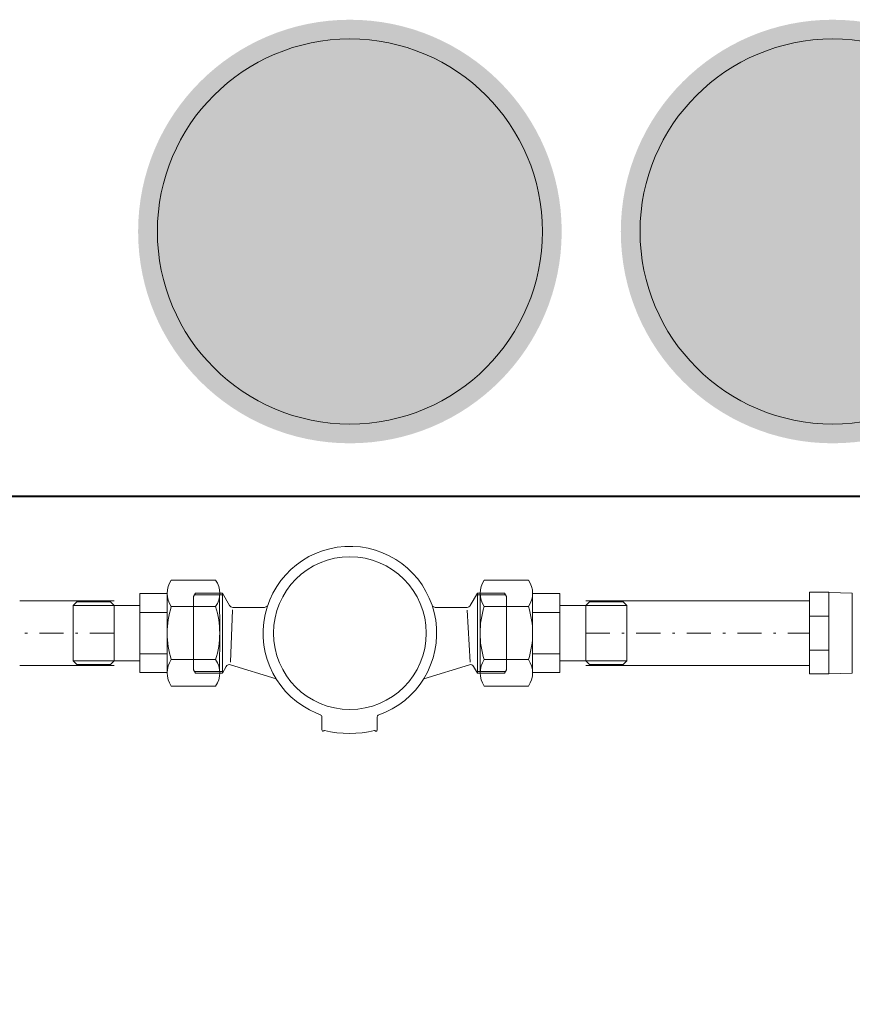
# Model space of a CAD drawing. Header units: millimetres. Extents: x -368 to 1732, y 4913 to 6398.
# Tile 10 of 24: x 846 to 881, y 5894 to 5935. Entities that reach past the tile are written whole.
import ezdxf
from ezdxf.enums import TextEntityAlignment as Align

# ---------------------------------------------------------------- set-up
doc = ezdxf.new("R2010")
doc.units = ezdxf.units.MM
for name, pattern in [('ACAD_ISO08W100', [36, 24, -3, 6, -3]), ('DASHDOT2', [0.5, 0.25, -0.125, 0, -0.125]), ('DASHED', [0.75, 0.5, -0.25])]:
    doc.linetypes.add(name, pattern=pattern)
for name, color, linetype, lineweight in [('-- CO_opis', 11, 'Continuous', 0), ('-- CO_rury', 11, 'Continuous', 9), ('_NOŚNE', 73, 'Continuous', 40), ('PRZERYWANA', 50, 'DASHED', 15)]:
    doc.layers.add(name, color=color, linetype=linetype, lineweight=lineweight)
doc.styles.add('A', font='arial.ttf', dxfattribs={"width": 0.9})

# ---------------------------------------------------------------- blocks, each defined once
blk = doc.blocks.new('-- NR_22')
h = blk.add_hatch(color=251)
edge = h.paths.add_edge_path()
edge.add_arc((0, 30), 22, 0, 360)
at = {"color": 50}
blk.add_circle((0, 30), 20, dxfattribs=at)
at = {"style": 'A', "width": 0.9, "flags": 12}
blk.add_attdef('22', text='', height=22, dxfattribs=at).set_placement((0, 30, 0.11), align=Align.MIDDLE_CENTER)
blk = doc.blocks.new('*U509')
at = {"color": 0, "ltscale": 10}
for p, q in [((449.57, 13.45), (542.57, 13.45)), ((449.57, -13.45), (542.57, -13.45))]:
    blk.add_line(p, q, dxfattribs=at)
at = {"color": 50, "linetype": 'DASHDOT2', "ltscale": 40}
blk.add_line((449.57, 0), (542.57, 0), dxfattribs=at)
blk = doc.blocks.new('*U510')
at = {"color": 0, "ltscale": 10}
for p, q in [((449.57, 13.45), (488.77, 13.45)), ((449.57, -13.45), (488.77, -13.45))]:
    blk.add_line(p, q, dxfattribs=at)
at = {"color": 50, "linetype": 'DASHDOT2', "ltscale": 40}
blk.add_line((449.57, 0), (488.77, 0), dxfattribs=at)
blk = doc.blocks.new('-- VIEGA_ZŁR 1')
at = {"color": 50}
for p, q in [((17.75, 7.04), (9.75, 7.04)), ((17.75, -7.04), (9.75, -7.04))]:
    blk.add_line(p, q, dxfattribs=at)
blk.add_lwpolyline([(9.75, -16.91), (9.75, 16.91), (0, 16.6), (0, -16.6)], close=True, dxfattribs=at)
at = {"color": 11}
blk.add_lwpolyline([(17.75, 16.99), (17.75, -17.01), (9.75, -16.99), (9.75, 17.01)], close=True, dxfattribs=at)
blk = doc.blocks.new('*U629')
blk.add_blockref('-- VIEGA_ZŁR 1', (0, 0))
blk = doc.blocks.new('-- łącznik DN20')
at = {"color": 2, "lineweight": 0}
for p, q in [((20.11, 22), (1.7, 22)), ((21.82, 0), (21.82, 16.5)), ((33.2, 16.42), (21.82, 16.42)), ((33.2, 11.5), (33.2, 16.42)), ((0, 0), (0.03, 15.75)), ((43.91, 11.5), (45.41, 13)), ((59.41, 13), (45.41, 13)), ((60.91, 11.5), (59.41, 13)), ((1.7, 11), (20.11, 11)), ((33.2, 8.59), (21.82, 8.59)), ((43.91, 11.5), (33.2, 11.5)), ((33.2, 11.5), (33.2, 0)), ((43.91, 11.5), (43.91, 11.5)), ((43.91, 11.5), (43.91, 0)), ((43.91, 11.5), (60.91, 11.5)), ((60.91, 0), (60.91, 11.5)), ((0, 0), (0.03, -15.75)), ((21.82, 0), (21.82, -16.5)), ((33.2, -11.5), (33.2, 0)), ((43.91, -11.5), (43.91, 0)), ((60.91, 0), (60.91, -11.5)), ((1.7, -11), (20.11, -11)), ((33.2, -8.59), (21.82, -8.59)), ((43.91, -11.5), (33.2, -11.5)), ((33.2, -11.5), (33.2, -16.42)), ((43.91, -11.5), (45.41, -13)), ((43.91, -11.5), (43.91, -11.5)), ((43.91, -11.5), (60.91, -11.5)), ((60.91, -11.5), (59.41, -13)), ((59.41, -13), (45.41, -13)), ((33.2, -16.42), (21.82, -16.42)), ((20.11, -22), (1.7, -22))]:
    blk.add_line(p, q, dxfattribs=at)
for centre, radius, start, end in [((9.73, 16.5), 9.73, 145.5615, 214.4385), ((12.09, 16.5), 9.73, 325.5615, 34.4385), ((36.35, 0), 36.35, 162.383, 197.617), ((-14.53, 0), 36.35, 342.383, 17.617), ((9.73, -16.5), 9.73, 145.5615, 214.4385), ((12.09, -16.5), 9.73, 325.5615, 34.4385)]:
    blk.add_arc(centre, radius, start, end, dxfattribs=at)
blk = doc.blocks.new('-- JS90 2.5-G1_SMART DN20 Apator Powogaz+łącznik_rz')
at = {"color": 11}
for p, q in [((5.08, 1.662), (5, 1.524)), ((5.08, 1.662), (6.2, 1.662)), ((6.2, 1.662), (6.2, -1.662)), ((6.2, 1.662), (6.499, 1.144)), ((16.8, 1.662), (16.501, 1.144)), ((16.8, 1.662), (16.8, -1.662)), ((17.92, 1.662), (16.8, 1.662)), ((17.92, 1.662), (18, 1.524)), ((5, -1.524), (5, 1.524)), ((18, -1.524), (18, 1.524)), ((6.629, 1.069), (7.958, 1.069)), ((7.958, 1.069), (8.08, 1.139)), ((15.042, 1.069), (14.921, 1.138)), ((16.371, 1.069), (15.042, 1.069)), ((5.08, -1.662), (5, -1.524)), ((6.2, -1.662), (6.36, -1.384)), ((8.434, -1.897), (6.534, -1.316)), ((14.566, -1.897), (16.466, -1.316)), ((16.8, -1.662), (16.64, -1.384)), ((17.92, -1.662), (18, -1.524)), ((5.08, -1.662), (6.2, -1.662)), ((17.92, -1.662), (16.8, -1.662))]:
    blk.add_line(p, q, dxfattribs=at)
at = {"color": 50}
for p, q in [((5.037, 1.588), (6.243, 1.588)), ((17.963, 1.588), (16.757, 1.588)), ((6.625, 0.963), (6.539, -1.202)), ((16.377, 0.955), (16.504, -1.211)), ((5.037, -1.589), (6.243, -1.589)), ((17.963, -1.589), (16.757, -1.589))]:
    blk.add_line(p, q, dxfattribs=at)
at = {"linetype": 'Continuous', "lineweight": 0}
for p, q in [((10.108, -3.325), (10.272, -3.394)), ((10.333, -3.486), (10.333, -4.023)), ((12.633, -3.489), (12.633, -3.898)), ((12.633, -3.898), (12.633, -4.026))]:
    blk.add_line(p, q, dxfattribs=at)
at = {"color": 50}
blk.add_circle((11.5, 0), 3.175, dxfattribs=at)
at = {"linetype": 'Continuous', "lineweight": 0}
for centre, radius, start, end in [((11.5, 0), 3.605, 289.0121, 247.2787), ((10.233, -3.486), 0.1, 359.9185, 72.4439), ((12.733, -3.489), 0.1, 126.1043, 179.9185), ((10.383, -4.023), 0.05, 179.9185, 319.4878), ((10.436, -4.068), 0.02, 77.0783, 139.4878), ((11.489, 0.522), 4.69, 257.0783, 282.7587), ((12.529, -4.071), 0.02, 40.3492, 102.7587), ((12.583, -4.026), 0.05, 220.3492, 359.9185)]:
    blk.add_arc(centre, radius, start, end, dxfattribs=at)
at = {"color": 11}
for centre, start, end in [((6.629, 1.219), 210, 270), ((16.371, 1.219), 270, 330), ((6.49, -1.459), 73, 150), ((16.51, -1.459), 30, 107)]:
    blk.add_arc(centre, 0.15, start, end, dxfattribs=at)
at = {"color": 7, "lineweight": 0, "yscale": 0.1, "zscale": 0.1}
for p, xscale in [((6.091, 0), -0.1), ((16.909, 0), 0.1)]:
    blk.add_blockref('-- łącznik DN20', p, dxfattribs=dict(at, xscale=xscale))
blk = doc.blocks.new('*U660')
blk.add_blockref('-- JS90 2.5-G1_SMART DN20 Apator Powogaz+łącznik_rz', (-632.839, 25.762))

msp = doc.modelspace()

# ---------------------------------------------------------------- linework, layer by layer
at = {"layer": '_NOŚNE'}
msp.add_line((796.896, 5915.499), (1205.135, 5915.499), dxfattribs=at)
at = {"layer": 'PRZERYWANA', "ltscale": 50}
msp.add_arc((1001.234, 6233.302), 377.59, 237.31603, 302.68397, dxfattribs=at)

# ---------------------------------------------------------------- block references
at = {"layer": '-- CO_opis'}
ref = msp.add_blockref('-- NR_22', (859.998, 5914.499), dxfattribs=dict(at, xscale=-0.4, yscale=0.4, zscale=0.001))
ref.add_attrib('22', 'W1', dxfattribs={"layer": '0', "height": 8.8, "style": 'A', "width": 0.7}).set_placement((859.998, 5926.499), align=Align.MIDDLE_CENTER)
ref = msp.add_blockref('-- NR_22', (880.055, 5914.499), dxfattribs=dict(at, xscale=-0.4, yscale=0.4, zscale=0.001))
ref.add_attrib('22', '14', dxfattribs={"layer": '0', "height": 8.8, "style": 'A', "width": 0.9}).set_placement((880.055, 5926.499), align=Align.MIDDLE_CENTER)
at = {"layer": '-- CO_rury', "linetype": 'ACAD_ISO08W100', "ltscale": 20}
msp.add_blockref('*U660', (1481.337, 5884.05), dxfattribs=at)
at = {"layer": '-- CO_rury', "linetype": 'ACAD_ISO08W100', "ltscale": 20, "yscale": 0.1, "zscale": 0.1}
for name, p, xscale in [('*U629', (880.873, 5909.814), -0.1), ('*U510', (895.154, 5909.812), -0.1), ('*U509', (824.842, 5909.812), 0.1)]:
    msp.add_blockref(name, p, dxfattribs=dict(at, xscale=xscale))

doc.saveas('drawing.dxf')
